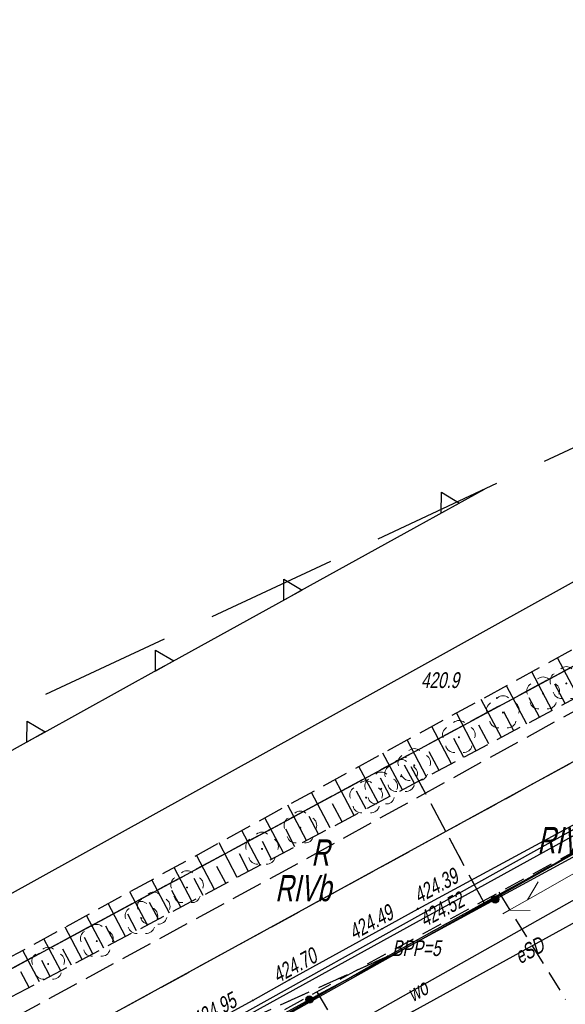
# Model space of a CAD drawing. Header units: metres. Extents: x 7409830 to 7410585, y 5569753 to 5570192.
# Tile 27 of 34: x 7410360 to 7410387, y 5570086 to 5570133. Entities that reach past the tile are written whole.
import ezdxf

# ---------------------------------------------------------------- set-up
doc = ezdxf.new("R2010")
doc.units = ezdxf.units.M
doc.header["$MEASUREMENT"] = 0
for name, pattern in [('1.5_0.5', [2, 1.5, -0.5]), ('1.5_1.0', [2.5, 1.5, -1]), ('218-500', [1, 0.5, -0.5]), ('DGN Style 3', [8.758007, 6.255719, -2.502288]), ('mz1.0_0.5', [1.5, 1, -0.5]), ('mz1.25_0.5', [1.75, 1.25, -0.5])]:
    doc.linetypes.add(name, pattern=pattern)
doc.layers.get('0').update_dxf_attribs({"color": 8})
for name, color, linetype in [('203-Punkt załamania granicy działki nie stabilizowany', 8, 'Continuous'), ('209-Opis konturu klasyfikacyjnego', 8, 'Continuous'), ('210-Oznaczenie użytku', 8, 'Continuous'), ('216-Granica obrębu', 8, 'Continuous'), ('217-Granica konturu klasyfikcyjnego', 8, 'Continuous'), ('218-Granica użytku', 8, 'Continuous'), ('219-Linia granicy', 8, 'Continuous'), ('_BPP3-5', 8, 'Continuous'), ('_MAPA', 8, 'Continuous'), ('_MPZP_linie zagospodarowania', 8, 'Continuous'), ('_MPZP_NLZ', 8, 'Continuous'), ('_Zakres', 8, 'Continuous'), ('chodnik (powierzchnia)', 8, 'Continuous'), ('drzewo liściaste (punkt)', 8, 'Continuous'), ('jezdnia (powierzchnia)', 8, 'Continuous'), ('KTKR01', 8, 'Continuous'), ('KTOK02', 8, 'Continuous'), ('KTOK05_01', 8, 'Continuous'), ('ogrodzenie trwałe (linia)', 8, 'Continuous'), ('przewód elektroenergetyczny (linia)', 8, 'Continuous'), ('przewód elektroenergetyczny (linia)-Atr1', 8, 'Continuous'), ('przewód kanalizacyjny (linia)', 8, 'Continuous'), ('przewód telekomunikacyjny (linia) - symbol', 8, 'Continuous'), ('przewód wodociągowy (linia)', 8, 'Continuous'), ('przewód wodociągowy (linia)-Atr1', 8, 'Continuous'), ('punkt wysokościowy naturalny', 8, 'Continuous'), ('punkt wysokościowy naturalny-Atr2', 8, 'Continuous'), ('RTPW02', 8, 'Continuous'), ('skarpa nieumocniona (powierzchnia)', 8, 'Continuous')]:
    doc.layers.add(name, color=color, linetype=linetype)
doc.styles.get("Standard").update_dxf_attribs({"font": 'arial.ttf'})
doc.styles.add('Style-WORKING_1250 I 0.20944', font='WORKING_1250.shx', dxfattribs={"oblique": 12})

# ---------------------------------------------------------------- blocks, each defined once
blk = doc.blocks.new('203_1')
at = {"layer": '203-Punkt załamania granicy działki nie stabilizowany', "linetype": 'Continuous', "lineweight": 13}
h = blk.add_hatch(color=96, dxfattribs=at)
edge = h.paths.add_edge_path()
edge.add_arc((0, 0), 0.45, 0, 360)
blk = doc.blocks.new('801_1')
at = {"layer": 'punkt wysokościowy naturalny', "linetype": 'Continuous', "lineweight": 13}
h = blk.add_hatch(color=7, dxfattribs=at)
edge = h.paths.add_edge_path()
edge.add_arc((0, 0), 0.45, 0, 360)
blk = doc.blocks.new('PT01_2')
at = {"layer": 'przewód telekomunikacyjny (linia) - symbol', "color": 30, "linetype": 'Continuous', "lineweight": 13}
for p, q in [((46.5, 0), (37.84, 5)), ((6.5, 0), (0, 0)), ((6.5, 0), (16.5, 0)), ((16.5, 0), (26.5, 0)), ((26.5, 0), (36.5, 0)), ((36.5, 0), (27.84, -5)), ((36.5, 0), (46.5, 0)), ((46.5, 0), (50, 0))]:
    blk.add_line(p, q, dxfattribs=at)
blk = doc.blocks.new('OP021_1')
at = {"layer": 'drzewo liściaste (punkt)', "linetype": 'Continuous', "lineweight": 13}
h = blk.add_hatch(color=96, dxfattribs=at)
edge = h.paths.add_edge_path()
edge.add_arc((0, 0), 0.5, 0, 360)
at = {"layer": 'drzewo liściaste (punkt)', "color": 96, "linetype": 'Continuous', "lineweight": 13}
for centre, start, end in [((0, 4), 49.272, 130.728), ((-3.8, 1.24), 121.308, 202.548), ((3.8, 1.24), 337.452, 58.692), ((-2.35, -3.24), 193.221, 274.871), ((2.35, -3.24), 265.129, 346.779)]:
    blk.add_arc(centre, 4, start, end, dxfattribs=at)
blk = doc.blocks.new('RTPW02')
at = {"layer": 'RTPW02', "linetype": 'Continuous', "lineweight": 13}
h = blk.add_hatch(color=7, dxfattribs=at)
edge = h.paths.add_edge_path()
edge.add_arc((0, 0), 0.045, 0, 360)
blk = doc.blocks.new('140_2')
at = {"layer": '_BPP3-5', "linetype": 'Continuous', "lineweight": 0}
h = blk.add_hatch(color=1, dxfattribs=at)
edge = h.paths.add_edge_path()
edge.add_arc((0, 0), 0.045, 0, 360)
blk = doc.blocks.new('A$C92b4fa8d')
at = {"layer": 'KTOK05_01', "linetype": 'Continuous'}
h = blk.add_hatch(color=256, dxfattribs=at)
edge = h.paths.add_edge_path()
edge.add_arc((174.311, 136.349), 0.17, 0, 360)
at = {"layer": 'ogrodzenie trwałe (linia)', "linetype": 'Continuous'}
h = blk.add_hatch(color=256, dxfattribs=at)
edge = h.paths.add_edge_path()
edge.add_arc((183.179, 141.132), 0.175, 0, 360)
at = {"layer": '216-Granica obrębu', "linetype": '1.5_1.0', "flags": 128}
blk.add_lwpolyline([(234.071, 177.642), (186.85, 152.23), (118.4, 115.38), (107.71, 110.03), (87.37, 99.84), (69.66, 87.67), (69.04, 87.26), (64.07, 83.83), (-15.82, 50.62), (-46.081, 37.141)], dxfattribs=at)
at = {"layer": '217-Granica konturu klasyfikcyjnego', "linetype": '1.5_0.5', "flags": 128}
for points in [[(186.85, 152.23), (178.91, 147.95)], [(190.25, 149.52), (180.83, 144.37)], [(178.91, 147.95), (118.4, 115.38)], [(180.83, 144.37), (178.91, 147.95)], [(182.65, 140.97), (192.12, 146.22)], [(180.83, 144.37), (110.13, 105.69)], [(182.65, 140.97), (180.83, 144.37)], [(178.06, 138.43), (182.65, 140.97)], [(162.02, 131.12), (178.06, 138.43)]]:
    blk.add_lwpolyline(points, dxfattribs=at)
at = {"layer": '218-Granica użytku', "linetype": '218-500', "flags": 128}
for points in [[(186.85, 152.23), (178.91, 147.95)], [(190.25, 149.52), (180.83, 144.37)], [(178.91, 147.95), (118.4, 115.38)], [(180.83, 144.37), (178.91, 147.95)], [(182.65, 140.97), (192.12, 146.22)], [(180.83, 144.37), (110.13, 105.69)], [(182.65, 140.97), (180.83, 144.37)], [(178.06, 138.43), (182.65, 140.97)], [(141.27, 117.44), (178.06, 138.43)], [(162.02, 131.12), (178.06, 138.43)]]:
    blk.add_lwpolyline(points, dxfattribs=at)
at = {"layer": '219-Linia granicy', "linetype": 'Continuous', "flags": 128}
for points in [[(118.4, 115.38), (186.85, 152.23)], [(190.25, 149.52), (110.13, 105.69)], [(178.06, 138.43), (192.12, 146.22)], [(178.06, 138.43), (112.67, 101.11)]]:
    blk.add_lwpolyline(points, dxfattribs=at)
at = {"layer": '_MPZP_linie zagospodarowania', "linetype": 'Continuous', "flags": 128}
for points in [[(-36.017, 45.88), (-28.946, 49.608), (53.908, 82.011), (62.561, 86.279), (72.781, 92.383), (84.166, 99.327), (208.113, 168.049), (235.982, 182.726)], [(-33.636, 36.641), (21.41, 58.657), (56.431, 72.334), (68.81, 78.645), (239.951, 174.025)]]:
    blk.add_lwpolyline(points, dxfattribs=at)
at = {"layer": '_MPZP_NLZ', "linetype": 'Continuous'}
for p, q in [((182.662, 160.699), (179.431, 158.916)), ((179.431, 158.916), (173.741, 155.774)), ((173.741, 155.774), (173.303, 155.532)), ((173.303, 155.532), (167.613, 152.39)), ((167.613, 152.39), (167.175, 152.149)), ((167.175, 152.149), (161.485, 149.007)), ((161.485, 149.007), (161.047, 148.765)), ((161.047, 148.765), (155.357, 145.623))]:
    blk.add_line(p, q, dxfattribs=at)
at = {"layer": '_MPZP_NLZ', "linetype": 'Continuous', "flags": 128}
for points in [[(181.484, 160.049), (180.609, 159.566), (180.621, 160.566), (181.484, 160.049)], [(173.96, 155.895), (173.085, 155.411), (173.097, 156.411), (173.96, 155.895)], [(167.832, 152.511), (166.957, 152.028), (166.969, 153.028), (167.832, 152.511)], [(161.704, 149.128), (160.829, 148.644), (160.841, 149.644), (161.704, 149.128)]]:
    blk.add_lwpolyline(points, close=True, dxfattribs=at)
at = {"layer": '_Zakres', "linetype": 'DGN Style 3', "flags": 128}
blk.add_lwpolyline([(-38.44, 57.308), (8.317, -51.554), (289.417, 90.186), (230.606, 183.118), (-38.44, 57.308)], close=True, dxfattribs=at)
at = {"layer": 'chodnik (powierzchnia)', "linetype": 'mz1.0_0.5', "flags": 128}
for points in [[(164.56, 130.64), (165.31, 131.08), (165.09, 131.46), (178.64, 138.9), (200.74, 150.92), (201.67, 150.9), (225.03, 163.7), (238.311, 170.943)], [(183.36, 141.47), (186.54, 136.36)], [(174.67, 136.72), (178.65, 129.89)]]:
    blk.add_lwpolyline(points, dxfattribs=at)
at = {"layer": 'jezdnia (powierzchnia)', "linetype": '1.5_0.5', "flags": 128}
blk.add_lwpolyline([(137.39, 117.44), (123.95, 110.06), (111.89, 103.44), (107.52, 101.01), (93.44, 93.3), (81.3, 86.64), (80.46, 86.16), (76.24, 89.54), (96.81, 100.75), (116.57, 111.49), (141.7, 125.38), (162.65, 136.82), (173.81, 142.88), (190.06, 151.83), (205.87, 160.5)], dxfattribs=at)
at = {"layer": 'KTKR01', "linetype": 'Continuous', "flags": 128}
blk.add_lwpolyline([(200.02, 151.77), (179.49, 140.67), (177.78, 139.73), (173.36, 137.3), (171.61, 136.31), (166.33, 133.42), (163.74, 131.96), (139.17, 118.42), (137.39, 117.44)], dxfattribs=at)
at = {"layer": 'KTOK02', "linetype": 'Continuous'}
blk.add_line((177.81, 138.21), (174.66, 136.54), dxfattribs=at)
at = {"layer": 'KTOK05_01', "linetype": 'Continuous', "flags": 128}
blk.add_lwpolyline([(166.1, 130.49), (165.49, 131.51), (166.73, 132.2), (174.66, 136.54)], dxfattribs=at)
at = {"layer": 'KTOK05_01', "linetype": 'Continuous'}
for radius in [0.175, 0.17]:
    blk.add_circle((174.311, 136.349), radius, dxfattribs=at)
at = {"layer": 'ogrodzenie trwałe (linia)', "linetype": 'Continuous'}
blk.add_line((193.06, 146.51), (177.81, 138.21), dxfattribs=at)
blk.add_circle((183.179, 141.132), 0.175, dxfattribs=at)
at = {"layer": 'przewód elektroenergetyczny (linia)', "linetype": 'Continuous', "flags": 128}
blk.add_lwpolyline([(193.97, 143.88), (179.28, 135.79), (163.48, 126.1), (166.33, 118.92)], dxfattribs=at)
at = {"layer": 'przewód kanalizacyjny (linia)', "linetype": 'Continuous', "flags": 128}
blk.add_lwpolyline([(94.71, 93.4), (129.42, 112.41), (164.07, 131.58), (198.51, 150.56), (234.37, 170.01), (237.715, 171.884)], dxfattribs=at)
at = {"layer": 'przewód wodociągowy (linia)', "linetype": 'Continuous', "flags": 128}
blk.add_lwpolyline([(132.89, 106.17), (143.96, 113.34), (149.1, 117.52), (167.62, 130.23), (188.24, 141.85), (195.5, 146.15), (205.9, 131.81), (202.68, 129.11)], dxfattribs=at)
at = {"layer": 'skarpa nieumocniona (powierzchnia)', "linetype": 'Continuous'}
for p, q in [((187.14, 150.8), (186.15, 152.66)), ((185.91, 150.15), (184.93, 152)), ((184.69, 149.5), (183.72, 151.33)), ((186.52, 150.48), (186.03, 151.4)), ((183.48, 148.86), (182.52, 150.68)), ((185.3, 149.83), (184.81, 150.75)), ((182.28, 148.23), (181.33, 150.03)), ((184.08, 149.18), (183.6, 150.09)), ((182.88, 148.55), (182.4, 149.45)), ((181.09, 147.6), (180.15, 149.38)), ((179.91, 146.98), (178.98, 148.74)), ((181.68, 147.91), (181.21, 148.81)), ((178.75, 146.36), (177.82, 148.11)), ((180.5, 147.29), (180.03, 148.17)), ((177.59, 145.75), (176.67, 147.48)), ((179.33, 146.67), (178.86, 147.54)), ((176.45, 145.14), (175.54, 146.86)), ((178.17, 146.05), (177.71, 146.92)), ((175.31, 144.54), (174.41, 146.24)), ((177.02, 145.44), (176.56, 146.3)), ((175.88, 144.84), (175.42, 145.69)), ((174.18, 143.94), (173.29, 145.63)), ((173.07, 143.35), (172.18, 145.02)), ((174.75, 144.24), (174.3, 145.09)), ((171.96, 142.76), (171.08, 144.42)), ((173.62, 143.64), (173.18, 144.48)), ((170.87, 142.18), (170, 143.83)), ((172.51, 143.06), (172.07, 143.89)), ((169.78, 141.61), (168.92, 143.24)), ((171.41, 142.47), (170.98, 143.3)), ((168.7, 141.04), (167.85, 142.65)), ((170.32, 141.9), (169.89, 142.71)), ((167.64, 140.47), (166.79, 142.07)), ((169.24, 141.32), (168.81, 142.13)), ((166.58, 139.91), (165.74, 141.5)), ((168.17, 140.76), (167.74, 141.56)), ((167.11, 140.19), (166.68, 140.99)), ((165.53, 139.36), (164.7, 140.93)), ((164.49, 138.81), (163.67, 140.36)), ((166.05, 139.63), (165.64, 140.42)), ((163.46, 138.26), (162.65, 139.81)), ((165.01, 139.08), (164.6, 139.86)), ((162.44, 137.72), (161.63, 139.25)), ((163.98, 138.53), (163.57, 139.31)), ((161.43, 137.19), (160.63, 138.7)), ((162.95, 137.99), (162.54, 138.76)), ((161.94, 137.45), (161.53, 138.21)), ((160.93, 136.92), (160.53, 137.68))]:
    blk.add_line(p, q, dxfattribs=at)
at = {"layer": 'skarpa nieumocniona (powierzchnia)', "linetype": 'mz1.25_0.5', "flags": 128}
blk.add_lwpolyline([(212.1, 164.25), (189.89, 152.26), (161.23, 137.08), (134.59, 123.22), (109.23, 108.72), (82.2, 93.43), (67.91, 85.34), (66.56, 86.71), (64.73, 89.68), (68.11, 87.69), (81.19, 94.77), (108.53, 110.18), (134.12, 124.4), (160.35, 138.55), (189.38, 154.43), (211.31, 165.41), (212.1, 164.25)], close=True, dxfattribs=at)
at = {"layer": '203-Punkt załamania granicy działki nie stabilizowany', "linetype": 'Continuous', "xscale": 0.1, "yscale": 0.1, "zscale": 0.1}
blk.add_blockref('203_1', (178.06, 138.43), dxfattribs=at)
at = {"layer": '_BPP3-5', "linetype": 'Continuous'}
blk.add_blockref('140_2', (178.06, 138.43), dxfattribs=at)
at = {"layer": 'drzewo liściaste (punkt)', "linetype": 'Continuous', "xscale": 0.1, "yscale": 0.1, "zscale": 0.1}
for p in [(186.58, 151.44), (185.47, 150.95), (183.55, 150.05), (181.45, 148.87), (179.32, 147.53), (178.69, 147.01), (177.74, 146.41), (177.02, 145.99), (173.88, 144.55), (172.05, 143.54), (168.47, 141.7), (166.88, 140.68), (166.29, 140.23), (164.16, 139.14), (161.84, 138.05)]:
    blk.add_blockref('OP021_1', p, dxfattribs=at)
at = {"layer": 'przewód telekomunikacyjny (linia) - symbol', "linetype": 'Continuous', "xscale": 0.1, "yscale": 0.1, "zscale": 0.1, "rotation": 209.5549999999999}
blk.add_blockref('PT01_2', (187.9, 142.91), dxfattribs=at)
at = {"layer": 'punkt wysokościowy naturalny', "linetype": 'Continuous', "xscale": 0.1, "yscale": 0.1, "zscale": 0.1}
blk.add_blockref('801_1', (183.26, 150.74), dxfattribs=at)
at = {"layer": 'RTPW02', "linetype": 'Continuous'}
for p in [(179.48, 140.7), (179.49, 140.67), (177.78, 139.73), (173.36, 137.3), (171.61, 136.31)]:
    blk.add_blockref('RTPW02', p, dxfattribs=at)
at = {"layer": '209-Opis konturu klasyfikacyjnego', "linetype": 'Continuous', "char_height": 1.25, "attachment_point": 7, "line_spacing_factor": 0.6}
for s, insert in [('\\FWORKING_1250;\\Q12;\\H1x;\\W0.72;RIVa', (185.199, 143.318)), ('\\FWORKING_1250;\\Q12;\\H1x;\\W0.72;RIVb', (172.676, 141.028))]:
    blk.add_mtext(s, dxfattribs=dict(at, insert=insert))
at = {"layer": '210-Oznaczenie użytku', "linetype": 'Continuous', "insert": (174.4, 142.743), "char_height": 1.25, "attachment_point": 7, "line_spacing_factor": 0.6}
blk.add_mtext('\\FWORKING_1250;\\Q12;\\H1x;\\W0.72;R', dxfattribs=at)
at = {"layer": '_BPP3-5', "linetype": 'Continuous', "style": 'Style-WORKING_1250 I 0.20944', "oblique": 12, "width": 0.733333}
blk.add_text(' BPP=5', height=0.75, dxfattribs=at).set_placement((178.06, 138.43))
at = {"layer": 'przewód elektroenergetyczny (linia)-Atr1', "insert": (184.19, 138.351), "char_height": 0.75, "attachment_point": 4, "rotation": 28.842, "line_spacing_factor": 0.6}
blk.add_mtext('\\FWORKING_1250;\\Q12;\\H1x;\\W0.725;eSD', dxfattribs=at)
at = {"layer": 'przewód wodociągowy (linia)-Atr1', "insert": (179.071, 136.541), "char_height": 0.75, "attachment_point": 4, "rotation": 29.403, "line_spacing_factor": 0.6}
blk.add_mtext('\\FWORKING_1250;\\Q12;\\H1x;\\W0.725;wo', dxfattribs=at)
at = {"layer": 'punkt wysokościowy naturalny-Atr2', "insert": (179.64, 151.21), "char_height": 0.75, "attachment_point": 7, "line_spacing_factor": 0.6}
blk.add_mtext('\\FWORKING_1250;\\Q12;\\H1x;\\W0.725;420.9', dxfattribs=at)
at = {"layer": 'RTPW02', "linetype": 'Continuous', "style": 'Style-WORKING_1250 I 0.20944', "oblique": 12, "width": 0.725}
for s, rotation, p in [('424.39', 28.3989, (179.546, 140.928)), ('424.52', 28.3989, (179.821, 139.789)), ('424.49', 28.8008, (176.449, 139.177)), ('424.70', 28.8008, (172.808, 137.118)), ('424.95', 28.8008, (168.962, 134.985))]:
    blk.add_text(s, height=0.75, rotation=rotation, dxfattribs=at).set_placement(p)

msp = doc.modelspace()

# ---------------------------------------------------------------- linework, layer by layer
msp.add_lwpolyline([(7410254.33, 5569932.93), (7410275.68, 5569939.9), (7410351.52, 5569981.29), (7410432.43, 5570025.43), (7410392.127, 5570096.224), (7410365.659, 5570081.352), (7410312.67, 5570051.11), (7410274.39, 5570029.2), (7410221.02, 5570009.91)], close=True)

# ---------------------------------------------------------------- next in the draw order: block references
at = {"layer": '_MAPA'}
msp.add_blockref('A$C92b4fa8d', (7410200, 5569950), dxfattribs=at)

doc.saveas('drawing.dxf')
